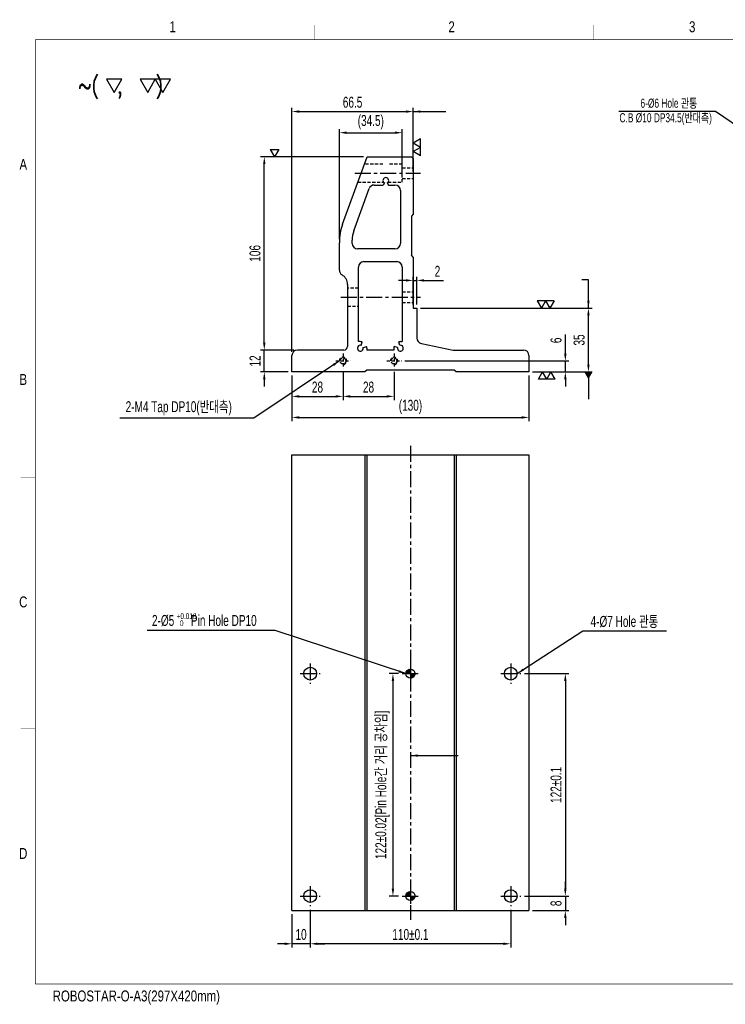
# Model space of a CAD drawing. Extents: x 8412 to 9181, y -12342 to -11802.
# Tile 1 of 2: x 8412 to 8799, y -12342 to -11802. Entities that reach past the tile are written whole.
import ezdxf
from ezdxf.enums import TextEntityAlignment as Align

# ---------------------------------------------------------------- set-up
doc = ezdxf.new("R2010")
doc.units = 0
doc.header["$LTSCALE"] = 7
doc.header["$MEASUREMENT"] = 0
doc.linetypes.add('CENTER', pattern=[2, 1.25, -0.25, 0.25, -0.25])
doc.linetypes.add('HIDDEN', pattern=[0.375, 0.25, -0.125])
doc.layers.get('0').update_dxf_attribs({"linetype": 'CONTINUOUS'})
doc.layers.get('DEFPOINTS').update_dxf_attribs({"linetype": 'CONTINUOUS'})
for name, color, linetype in [('3', 4, 'CONTINUOUS'), ('CENTERLINE', 3, 'CENTER'), ('DIM', 4, 'CONTINUOUS'), ('DIMENSION', 4, 'CONTINUOUS'), ('HATCHLINE', 1, 'CONTINUOUS'), ('HIDDENLINE', 5, 'HIDDEN')]:
    doc.layers.add(name, color=color, linetype=linetype)
doc.styles.add('GHS', font='romans.shx', dxfattribs={"bigfont": 'ghs.shx'})
doc.styles.get("Standard").update_dxf_attribs({"font": 'Gulim.ttf', "width": 0.7})
doc.dimstyles.new('A3', dxfattribs={"dimscale": 2, "dimtxt": 3, "dimasz": 2, "dimexe": 1, "dimexo": 1, "dimgap": 1, "dimtad": 1, "dimdec": 4, "dimdsep": 46, "dimtxsty": 'Standard', "dimcen": 2.5, "dimclrd": 4, "dimclre": 4, "dimclrt": 9, "dimazin": 2, "dimtfac": 1, "dimtdec": 4, "dimtmove": 0, "dimatfit": 3, "dimfxl": 0, "dimtolj": 1, "dimarcsym": 0})

# ---------------------------------------------------------------- blocks, each defined once
blk = doc.blocks.new('A3-DJ')
at = {"const_width": 0.2}
for points in [[(30, 269), (410, 269)], [(30, 269), (30, 10)], [(30, 10), (410, 10)]]:
    blk.add_lwpolyline(points, dxfattribs=at)
at = {"layer": '3', "const_width": 0.05}
for points in [[(106.5, 273), (106.5, 269)], [(183, 273), (183, 269)], [(26, 200), (30, 200)], [(26, 149), (30, 149)], [(26, 80), (30, 80)]]:
    blk.add_lwpolyline(points, dxfattribs=at)
at = {"layer": '3', "width": 0.8}
for s, p in [('1', (67.68, 272.54)), ('2', (144.18, 272.54)), ('3', (210.18, 272.54)), ('A', (26.72, 234.81)), ('B', (26.72, 175.81)), ('C', (26.72, 114.81)), ('D', (26.72, 45.81)), ('ROBOSTAR-O-A3(297X420mm)', (57.72, 6.36))]:
    blk.add_text(s, height=3, dxfattribs=at).set_placement(p, align=Align.MIDDLE)
blk = doc.blocks.new('*D26')
at = {"layer": 'DEFPOINTS', "color": 0}
for p in [(8589.17, -11993.38), (8561.17, -11995.38), (8589.17, -12008.82)]:
    blk.add_point(p, dxfattribs=at)
at = {"layer": 'DIMENSION', "color": 4, "lineweight": -2}
for p, q in [((8561.17, -11997.38), (8561.17, -12010.82)), ((8589.17, -11995.38), (8589.17, -12010.82)), ((8565.17, -12008.82), (8585.17, -12008.82))]:
    blk.add_line(p, q, dxfattribs=at)
at = {"layer": 'DIMENSION', "color": 4}
for points in [[(8565.17, -12008.16), (8565.17, -12009.49), (8561.17, -12008.82)], [(8585.17, -12008.16), (8585.17, -12009.49), (8589.17, -12008.82)]]:
    blk.add_solid(points, dxfattribs=at)
at = {"layer": 'DIMENSION', "color": 9, "insert": (8575.17, -12003.75), "char_height": 6, "attachment_point": 5}
blk.add_mtext('\\A1;28', dxfattribs=at)
blk = doc.blocks.new('*D25')
at = {"layer": 'DEFPOINTS', "color": 0}
for p in [(8589.17, -11993.38), (8617.17, -11993.38), (8617.17, -12008.82)]:
    blk.add_point(p, dxfattribs=at)
at = {"layer": 'DIMENSION', "color": 4, "lineweight": -2}
for p, q in [((8589.17, -11995.38), (8589.17, -12010.82)), ((8617.17, -11995.38), (8617.17, -12010.82)), ((8593.17, -12008.82), (8613.17, -12008.82))]:
    blk.add_line(p, q, dxfattribs=at)
at = {"layer": 'DIMENSION', "color": 4}
for points in [[(8593.17, -12008.16), (8593.17, -12009.49), (8589.17, -12008.82)], [(8613.17, -12008.16), (8613.17, -12009.49), (8617.17, -12008.82)]]:
    blk.add_solid(points, dxfattribs=at)
at = {"layer": 'DIMENSION', "color": 9, "insert": (8603.17, -12003.75), "char_height": 6, "attachment_point": 5}
blk.add_mtext('\\A1;28', dxfattribs=at)
blk = doc.blocks.new('*D24')
at = {"layer": 'DEFPOINTS', "color": 0}
for p in [(8561.17, -11995.38), (8691.17, -11995.38), (8691.17, -12020.37)]:
    blk.add_point(p, dxfattribs=at)
at = {"layer": 'DIMENSION', "color": 4, "lineweight": -2}
for p, q in [((8561.17, -11997.38), (8561.17, -12022.37)), ((8691.17, -11997.38), (8691.17, -12022.37)), ((8565.17, -12020.37), (8687.17, -12020.37))]:
    blk.add_line(p, q, dxfattribs=at)
at = {"layer": 'DIMENSION', "color": 4}
for points in [[(8565.17, -12019.7), (8565.17, -12021.03), (8561.17, -12020.37)], [(8687.17, -12019.7), (8687.17, -12021.03), (8691.17, -12020.37)]]:
    blk.add_solid(points, dxfattribs=at)
at = {"layer": 'DIMENSION', "color": 9, "insert": (8626.17, -12014.59), "char_height": 6, "attachment_point": 5}
blk.add_mtext('\\A1;(130)', dxfattribs=at)
blk = doc.blocks.new('*D8')
at = {"layer": 'DEFPOINTS', "color": 0}
for p in [(8621.17, -11989.38), (8711.12, -11989.38), (8691.17, -11995.38)]:
    blk.add_point(p, dxfattribs=at)
at = {"layer": 'DIMENSION', "color": 4, "lineweight": -2}
for p, q in [((8711.12, -11985.38), (8711.12, -11974.78)), ((8623.17, -11989.38), (8713.12, -11989.38)), ((8711.12, -11995.38), (8711.12, -11989.38)), ((8693.17, -11995.38), (8713.12, -11995.38)), ((8711.12, -11999.38), (8711.12, -12003.38))]:
    blk.add_line(p, q, dxfattribs=at)
at = {"layer": 'DIMENSION', "color": 4}
for points in [[(8710.46, -11985.38), (8711.79, -11985.38), (8711.12, -11989.38)], [(8710.46, -11999.38), (8711.79, -11999.38), (8711.12, -11995.38)]]:
    blk.add_solid(points, dxfattribs=at)
at = {"layer": 'DIMENSION', "color": 9, "insert": (8706.05, -11978.08), "char_height": 6, "attachment_point": 5, "rotation": 90}
blk.add_mtext('\\A1;6', dxfattribs=at)
blk = doc.blocks.new('*D7')
at = {"layer": 'DEFPOINTS', "color": 0}
for p in [(8546, -11983.38), (8564.17, -11983.38), (8561.17, -11995.38)]:
    blk.add_point(p, dxfattribs=at)
at = {"layer": 'DIMENSION', "color": 4, "lineweight": -2}
for p, q in [((8546, -11979.38), (8546, -11975.38)), ((8562.17, -11983.38), (8544, -11983.38)), ((8546, -11995.38), (8546, -11983.38)), ((8559.17, -11995.38), (8544, -11995.38)), ((8546, -11999.38), (8546, -12003.38))]:
    blk.add_line(p, q, dxfattribs=at)
at = {"layer": 'DIMENSION', "color": 4}
for points in [[(8545.33, -11979.38), (8546.67, -11979.38), (8546, -11983.38)], [(8545.33, -11999.38), (8546.67, -11999.38), (8546, -11995.38)]]:
    blk.add_solid(points, dxfattribs=at)
at = {"layer": 'DIMENSION', "color": 9, "insert": (8540.92, -11989.38), "char_height": 6, "attachment_point": 5, "rotation": 90}
blk.add_mtext('\\A1;12', dxfattribs=at)
blk = doc.blocks.new('*D23')
at = {"layer": 'DEFPOINTS', "color": 0}
for p in [(8629.67, -11960.38), (8723.78, -11960.38), (8691.17, -11995.38)]:
    blk.add_point(p, dxfattribs=at)
at = {"layer": 'DIMENSION', "color": 4, "lineweight": -2}
for p, q in [((8631.67, -11960.38), (8725.78, -11960.38)), ((8723.78, -11991.38), (8723.78, -11964.38)), ((8693.17, -11995.38), (8725.78, -11995.38))]:
    blk.add_line(p, q, dxfattribs=at)
at = {"layer": 'DIMENSION', "color": 4}
for points in [[(8723.12, -11964.38), (8724.45, -11964.38), (8723.78, -11960.38)], [(8723.12, -11991.38), (8724.45, -11991.38), (8723.78, -11995.38)]]:
    blk.add_solid(points, dxfattribs=at)
at = {"layer": 'DIMENSION', "color": 9, "insert": (8718.71, -11977.88), "char_height": 6, "attachment_point": 5, "rotation": 90}
blk.add_mtext('\\A1;35', dxfattribs=at)
blk = doc.blocks.new('SF21', base_point=(-8814, -6360.99))
at = {"layer": 'DIMENSION'}
for p, q in [((-8814, -6359.99), (-8813.42, -6360.99)), ((-8814, -6359.99), (-8812.84, -6359.99)), ((-8812.84, -6359.99), (-8813.42, -6360.99)), ((-8812.84, -6359.99), (-8812.26, -6360.99)), ((-8812.84, -6359.99), (-8811.69, -6359.99)), ((-8811.69, -6359.99), (-8812.26, -6360.99))]:
    blk.add_line(p, q, dxfattribs=at)
blk = doc.blocks.new('*D22')
at = {"layer": 'DEFPOINTS', "color": 0}
for p in [(8629.67, -11945.21), (8627.67, -11960.38), (8629.67, -11960.38)]:
    blk.add_point(p, dxfattribs=at)
at = {"layer": 'DIMENSION', "color": 4, "lineweight": -2}
for p, q in [((8623.67, -11945.21), (8619.67, -11945.21)), ((8627.67, -11958.38), (8627.67, -11943.21)), ((8627.67, -11945.21), (8629.67, -11945.21)), ((8629.67, -11958.38), (8629.67, -11943.21)), ((8633.67, -11945.21), (8644.28, -11945.21))]:
    blk.add_line(p, q, dxfattribs=at)
at = {"layer": 'DIMENSION', "color": 4}
for points in [[(8623.67, -11944.54), (8623.67, -11945.88), (8627.67, -11945.21)], [(8633.67, -11944.54), (8633.67, -11945.88), (8629.67, -11945.21)]]:
    blk.add_solid(points, dxfattribs=at)
at = {"layer": 'DIMENSION', "color": 9, "insert": (8640.98, -11940.2), "char_height": 6, "attachment_point": 5}
blk.add_mtext('\\A1;2', dxfattribs=at)
blk = doc.blocks.new('*D21')
at = {"layer": 'DEFPOINTS', "color": 0}
for p in [(8621.67, -11864.18), (8621.67, -11890.38), (8587.17, -11924.56)]:
    blk.add_point(p, dxfattribs=at)
at = {"layer": 'DIMENSION', "color": 4, "lineweight": -2}
for p, q in [((8587.17, -11922.56), (8587.17, -11862.18)), ((8591.17, -11864.18), (8617.67, -11864.18)), ((8621.67, -11888.38), (8621.67, -11862.18))]:
    blk.add_line(p, q, dxfattribs=at)
at = {"layer": 'DIMENSION', "color": 4}
for points in [[(8591.17, -11863.51), (8591.17, -11864.84), (8587.17, -11864.18)], [(8617.67, -11863.51), (8617.67, -11864.84), (8621.67, -11864.18)]]:
    blk.add_solid(points, dxfattribs=at)
at = {"layer": 'DIMENSION', "color": 9, "insert": (8604.42, -11858.4), "char_height": 6, "attachment_point": 5}
blk.add_mtext('\\A1;(34.5)', dxfattribs=at)
blk = doc.blocks.new('*D20')
at = {"layer": 'DEFPOINTS', "color": 0}
for p in [(8627.67, -11852.59), (8627.67, -11887.38), (8561.17, -11986.38)]:
    blk.add_point(p, dxfattribs=at)
at = {"layer": 'DIMENSION', "color": 4, "lineweight": -2}
for p, q in [((8561.17, -11984.38), (8561.17, -11850.59)), ((8565.17, -11852.59), (8623.67, -11852.59)), ((8627.67, -11885.38), (8627.67, -11850.59))]:
    blk.add_line(p, q, dxfattribs=at)
at = {"layer": 'DIMENSION', "color": 4}
for points in [[(8565.17, -11851.92), (8565.17, -11853.26), (8561.17, -11852.59)], [(8623.67, -11851.92), (8623.67, -11853.26), (8627.67, -11852.59)]]:
    blk.add_solid(points, dxfattribs=at)
at = {"layer": 'DIMENSION', "color": 9, "insert": (8594.42, -11847.51), "char_height": 6, "attachment_point": 5}
blk.add_mtext('\\A1;66.5', dxfattribs=at)
blk = doc.blocks.new('*D19')
at = {"layer": 'DEFPOINTS', "color": 0}
for p in [(8571.17, -12288.4), (8681.17, -12288.4), (8571.17, -12309.07)]:
    blk.add_point(p, dxfattribs=at)
at = {"layer": 'DIMENSION', "color": 4, "lineweight": -2}
for p, q in [((8571.17, -12290.4), (8571.17, -12311.07)), ((8681.17, -12290.4), (8681.17, -12311.07)), ((8677.17, -12309.07), (8575.17, -12309.07))]:
    blk.add_line(p, q, dxfattribs=at)
at = {"layer": 'DIMENSION', "color": 4}
for points in [[(8575.17, -12308.4), (8575.17, -12309.73), (8571.17, -12309.07)], [(8677.17, -12308.4), (8677.17, -12309.73), (8681.17, -12309.07)]]:
    blk.add_solid(points, dxfattribs=at)
at = {"layer": 'DIMENSION', "color": 9, "insert": (8626.17, -12303.98), "char_height": 6, "attachment_point": 5}
blk.add_mtext('\\A1;110±0.1', dxfattribs=at)
blk = doc.blocks.new('*D18')
at = {"layer": 'DEFPOINTS', "color": 0}
for p in [(8561.17, -12290.9), (8571.17, -12288.4), (8561.17, -12309.07)]:
    blk.add_point(p, dxfattribs=at)
at = {"layer": 'DIMENSION', "color": 4, "lineweight": -2}
for p, q in [((8571.17, -12290.4), (8571.17, -12311.07)), ((8561.17, -12292.9), (8561.17, -12311.07)), ((8557.17, -12309.07), (8553.17, -12309.07)), ((8571.17, -12309.07), (8561.17, -12309.07)), ((8575.17, -12309.07), (8579.17, -12309.07))]:
    blk.add_line(p, q, dxfattribs=at)
at = {"layer": 'DIMENSION', "color": 4}
for points in [[(8557.17, -12308.4), (8557.17, -12309.73), (8561.17, -12309.07)], [(8575.17, -12308.4), (8575.17, -12309.73), (8571.17, -12309.07)]]:
    blk.add_solid(points, dxfattribs=at)
at = {"layer": 'DIMENSION', "color": 9, "insert": (8566.17, -12303.98), "char_height": 6, "attachment_point": 5}
blk.add_mtext('\\A1;10', dxfattribs=at)
blk = doc.blocks.new('*D17')
at = {"layer": 'DEFPOINTS', "color": 0}
for p in [(8686.67, -12282.9), (8691.17, -12290.9), (8711.12, -12290.9)]:
    blk.add_point(p, dxfattribs=at)
at = {"layer": 'DIMENSION', "color": 4, "lineweight": -2}
for p, q in [((8711.12, -12278.9), (8711.12, -12274.9)), ((8688.67, -12282.9), (8713.12, -12282.9)), ((8711.12, -12282.9), (8711.12, -12290.9)), ((8693.17, -12290.9), (8713.12, -12290.9)), ((8711.12, -12294.9), (8711.12, -12298.9))]:
    blk.add_line(p, q, dxfattribs=at)
at = {"layer": 'DIMENSION', "color": 4}
for points in [[(8710.46, -12278.9), (8711.79, -12278.9), (8711.12, -12282.9)], [(8710.46, -12294.9), (8711.79, -12294.9), (8711.12, -12290.9)]]:
    blk.add_solid(points, dxfattribs=at)
at = {"layer": 'DIMENSION', "color": 9, "insert": (8706.05, -12286.9), "char_height": 6, "attachment_point": 5, "rotation": 90}
blk.add_mtext('\\A1;8', dxfattribs=at)
blk = doc.blocks.new('*D16')
at = {"layer": 'DEFPOINTS', "color": 0}
for p in [(8686.67, -12160.9), (8686.67, -12282.9), (8711.12, -12282.9)]:
    blk.add_point(p, dxfattribs=at)
at = {"layer": 'DIMENSION', "color": 4, "lineweight": -2}
for p, q in [((8688.67, -12160.9), (8713.12, -12160.9)), ((8711.12, -12164.9), (8711.12, -12278.9)), ((8688.67, -12282.9), (8713.12, -12282.9))]:
    blk.add_line(p, q, dxfattribs=at)
at = {"layer": 'DIMENSION', "color": 4}
for points in [[(8710.46, -12164.9), (8711.79, -12164.9), (8711.12, -12160.9)], [(8710.46, -12278.9), (8711.79, -12278.9), (8711.12, -12282.9)]]:
    blk.add_solid(points, dxfattribs=at)
at = {"layer": 'DIMENSION', "color": 9, "insert": (8706.04, -12221.9), "char_height": 6, "attachment_point": 5, "rotation": 90}
blk.add_mtext('\\A1;122±0.1', dxfattribs=at)
blk = doc.blocks.new('*D15')
at = {"layer": 'DEFPOINTS', "color": 0}
for p in [(8621.67, -12160.9), (8616.56, -12282.9), (8621.67, -12282.9)]:
    blk.add_point(p, dxfattribs=at)
at = {"layer": 'DIMENSION', "color": 4, "lineweight": -2}
for p, q in [((8619.67, -12160.9), (8614.56, -12160.9)), ((8616.56, -12164.9), (8616.56, -12278.9)), ((8619.67, -12282.9), (8614.56, -12282.9))]:
    blk.add_line(p, q, dxfattribs=at)
at = {"layer": 'DIMENSION', "color": 4}
for points in [[(8615.89, -12164.9), (8617.22, -12164.9), (8616.56, -12160.9)], [(8615.89, -12278.9), (8617.22, -12278.9), (8616.56, -12282.9)]]:
    blk.add_solid(points, dxfattribs=at)
at = {"layer": 'DIMENSION', "color": 9, "insert": (8610.8, -12221.9), "char_height": 6, "attachment_point": 5, "rotation": 90}
blk.add_mtext('\\A1;122±0.02[Pin Hole간 거리 공차임]', dxfattribs=at)
blk = doc.blocks.new('*D14')
at = {"layer": 'DEFPOINTS', "color": 0}
for p in [(8546, -11877.38), (8602.42, -11877.38), (8564.17, -11983.38)]:
    blk.add_point(p, dxfattribs=at)
at = {"layer": 'DIMENSION', "color": 4, "lineweight": -2}
for p, q in [((8600.42, -11877.38), (8544, -11877.38)), ((8546, -11979.38), (8546, -11881.38)), ((8562.17, -11983.38), (8544, -11983.38))]:
    blk.add_line(p, q, dxfattribs=at)
at = {"layer": 'DIMENSION', "color": 4}
for points in [[(8545.33, -11881.38), (8546.67, -11881.38), (8546, -11877.38)], [(8545.33, -11979.38), (8546.67, -11979.38), (8546, -11983.38)]]:
    blk.add_solid(points, dxfattribs=at)
at = {"layer": 'DIMENSION', "color": 9, "insert": (8540.92, -11930.38), "char_height": 6, "attachment_point": 5, "rotation": 90}
blk.add_mtext('\\A1;106', dxfattribs=at)
blk = doc.blocks.new('SF10', base_point=(-7639.68, -6381.14))
at = {"layer": 'DIMENSION'}
for p, q in [((-7639.68, -6380.14), (-7639.1, -6381.14)), ((-7639.68, -6380.14), (-7638.52, -6380.14)), ((-7638.52, -6380.14), (-7639.1, -6381.14))]:
    blk.add_line(p, q, dxfattribs=at)

msp = doc.modelspace()

# ---------------------------------------------------------------- hatches: boundary and pattern name
at = {"layer": 'HATCHLINE'}
h = msp.add_hatch(dxfattribs=at)
h.set_pattern_fill('ANSI31', color=256, scale=0.1, style=0)
h.set_pattern_definition([(45, (16352.4585, -5057.9277), (-0.224506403, 0.224506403), [])])
h.paths.add_polyline_path([(8626.17, -12158.4, 0.414214), (8623.67, -12160.9), (8626.17, -12160.9)])
h.paths.add_polyline_path([(8626.17, -12160.9), (8626.17, -12163.4, 0.414214), (8628.67, -12160.9)])
h = msp.add_hatch(dxfattribs=at)
h.set_pattern_fill('ANSI31', color=256, scale=0.1, style=0)
h.set_pattern_definition([(45, (16352.4585, -5033.9277), (-0.224506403, 0.224506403), [])])
h.paths.add_polyline_path([(8626.17, -12280.4, 0.414214), (8623.67, -12282.9), (8626.17, -12282.9)])
h.paths.add_polyline_path([(8626.17, -12282.9), (8626.17, -12285.4, 0.414214), (8628.67, -12282.9)])

# ---------------------------------------------------------------- linework, layer by layer
for p, q in [((8588.98, -11914.3), (8602.42, -11877.38)), ((8602.42, -11877.38), (8626.67, -11877.38)), ((8626.67, -11877.38), (8627.67, -11878.38)), ((8627.67, -11878.38), (8627.67, -11908.88)), ((8611.87, -11891.77), (8611.23, -11892.88)), ((8613.47, -11891.77), (8614.11, -11892.88)), ((8595.07, -11918.02), (8603.51, -11894.86)), ((8606.32, -11892.88), (8611.23, -11892.88)), ((8614.11, -11892.88), (8617.67, -11892.88)), ((8620.67, -11895.88), (8620.67, -11924.88)), ((8627.67, -11908.88), (8626.67, -11909.88)), ((8626.67, -11909.88), (8626.67, -11931.38)), ((8627.67, -11908.88), (8627.67, -11908.88)), ((8587.17, -11939.59), (8587.17, -11924.56)), ((8594.17, -11924.88), (8594.17, -11923.15)), ((8617.67, -11927.88), (8597.17, -11927.88)), ((8600.67, -11934.88), (8618.67, -11934.88)), ((8627.67, -11932.38), (8626.67, -11931.38)), ((8627.67, -11932.38), (8627.67, -11960.38)), ((8597.67, -11978.78), (8597.67, -11937.88)), ((8621.67, -11937.88), (8621.67, -11978.78)), ((8591.67, -11947.38), (8591.67, -11981.38)), ((8627.67, -11960.38), (8629.67, -11960.38)), ((8629.67, -11960.38), (8629.67, -11976.82)), ((8598.67, -11978.78), (8597.67, -11978.78)), ((8620.67, -11978.78), (8621.67, -11978.78)), ((8589.67, -11983.38), (8564.17, -11983.38)), ((8599.08, -11980.84), (8599.6, -11978.91)), ((8600.22, -11981.97), (8602.15, -11981.45)), ((8602.27, -11982.38), (8602.27, -11983.38)), ((8617.07, -11983.38), (8602.27, -11983.38)), ((8617.07, -11982.38), (8617.07, -11983.38)), ((8619.12, -11981.97), (8617.19, -11981.45)), ((8620.26, -11980.84), (8619.74, -11978.91)), ((8632.21, -11979.78), (8649.67, -11983.38)), ((8649.67, -11983.38), (8688.17, -11983.38)), ((8561.17, -11995.38), (8561.17, -11986.38)), ((8691.17, -11986.38), (8691.17, -11995.38)), ((8602.17, -11994.38), (8601.17, -11995.38)), ((8650.17, -11994.38), (8602.17, -11994.38)), ((8651.17, -11995.38), (8650.17, -11994.38)), ((8601.17, -11995.38), (8561.17, -11995.38)), ((8691.17, -11995.38), (8651.17, -11995.38)), ((8561.17, -12040.9), (8691.17, -12040.9)), ((8561.17, -12290.9), (8561.17, -12040.9)), ((8601.17, -12040.9), (8601.17, -12290.9)), ((8602.17, -12040.9), (8602.17, -12290.9)), ((8650.17, -12040.9), (8650.17, -12290.9)), ((8651.17, -12040.9), (8651.17, -12290.9)), ((8691.17, -12040.9), (8691.17, -12290.9)), ((8561.17, -12290.9), (8691.17, -12290.9))]:
    msp.add_line(p, q)
for centre, radius in [((8571.17, -12160.9), 3.5), ((8626.17, -12160.9), 2.5), ((8681.17, -12160.9), 3.5), ((8571.17, -12282.9), 3.5), ((8626.17, -12282.9), 2.5), ((8681.17, -12282.9), 3.5)]:
    msp.add_circle(centre, radius)
for centre, radius, start, end in [((8612.67, -11890.38), 1.6, 300, 240), ((8606.32, -11895.88), 3, 90, 160), ((8617.67, -11895.88), 3, 0, 90), ((8617.17, -11924.56), 30, 160, 180), ((8609.17, -11923.15), 15, 160, 180), ((8597.17, -11924.88), 3, 180, 270), ((8617.67, -11924.88), 3, 270, 0), ((8600.67, -11937.88), 3, 90, 180), ((8618.67, -11937.88), 3, 0, 90), ((8590.17, -11939.59), 3, 180, 240), ((8585.67, -11947.38), 6, 0, 60), ((8598.67, -11982.38), 3.6, 75, 90), ((8620.67, -11982.38), 3.6, 90, 105), ((8632.67, -11976.82), 3, 180, 261.0851), ((8564.17, -11986.38), 3, 90, 180), ((8589.67, -11981.38), 2, 270, 0), ((8598.67, -11982.38), 1.6, 75, 15), ((8598.67, -11982.38), 3.6, 0, 15), ((8620.67, -11982.38), 3.6, 165, 180), ((8620.67, -11982.38), 1.6, 165, 105), ((8688.17, -11986.38), 3, 0, 90)]:
    msp.add_arc(centre, radius, start, end)
at = {"layer": 'CENTERLINE'}
for p, q in [((8595.62, -11886.38), (8631.67, -11886.38)), ((8587.94, -11954.38), (8631.67, -11954.38)), ((8626.17, -12035.9), (8626.17, -12295.9)), ((8571.17, -12155.4), (8571.17, -12166.4)), ((8626.17, -12156.4), (8626.17, -12165.4)), ((8681.17, -12155.4), (8681.17, -12166.4)), ((8565.67, -12160.9), (8576.67, -12160.9)), ((8621.67, -12160.9), (8630.67, -12160.9)), ((8675.67, -12160.9), (8686.67, -12160.9)), ((8571.17, -12277.4), (8571.17, -12288.4)), ((8626.17, -12278.4), (8626.17, -12287.4)), ((8681.17, -12277.4), (8681.17, -12288.4)), ((8565.67, -12282.9), (8576.67, -12282.9)), ((8621.67, -12282.9), (8630.67, -12282.9)), ((8675.67, -12282.9), (8686.67, -12282.9))]:
    msp.add_line(p, q, dxfattribs=at)
at = {"layer": 'DIMENSION'}
for points in [[(8467.9, -11834.87), (8459.5, -11834.87), (8463.7, -11842.14)], [(8486.23, -11834.87), (8477.83, -11834.87), (8482.03, -11842.14)], [(8494.63, -11834.87), (8486.23, -11834.87), (8490.43, -11842.14)]]:
    msp.add_lwpolyline(points, close=True, dxfattribs=at)
at = {"layer": 'HIDDENLINE'}
for p, q in [((8611.07, -11881.38), (8600.96, -11881.38)), ((8621.67, -11881.38), (8614.27, -11881.38)), ((8621.67, -11891.38), (8621.67, -11881.38)), ((8621.67, -11883.38), (8627.67, -11883.38)), ((8597.32, -11891.38), (8611.42, -11891.38)), ((8613.92, -11891.38), (8621.67, -11891.38)), ((8621.67, -11889.38), (8627.67, -11889.38)), ((8597.67, -11949.38), (8591.67, -11949.38)), ((8621.67, -11951.38), (8627.67, -11951.38)), ((8591.67, -11959.38), (8597.67, -11959.38)), ((8621.67, -11957.38), (8627.67, -11957.38)), ((8585.17, -11989.38), (8593.17, -11989.38)), ((8589.17, -11985.38), (8589.17, -11993.38)), ((8613.17, -11989.38), (8621.17, -11989.38)), ((8617.17, -11985.38), (8617.17, -11993.38))]:
    msp.add_line(p, q, dxfattribs=at)
for centre in [(8589.17, -11989.38), (8617.17, -11989.38)]:
    msp.add_circle(centre, 1.62, dxfattribs=at)
for centre in [(8589.17, -11989.38), (8617.17, -11989.38)]:
    msp.add_arc(centre, 2, 270, 180, dxfattribs=at)

# ---------------------------------------------------------------- block references
at = {"xscale": 2, "yscale": 2, "zscale": 2}
msp.add_blockref('A3-DJ', (8360.36, -12351.16), dxfattribs=at)
at = {"layer": 'DIM', "yscale": 4}
for p, xscale, rotation in [((8627.67, -11876.85), -4, 270), ((8705.57, -11995.38), 4, 180)]:
    msp.add_blockref('SF21', p, dxfattribs=dict(at, xscale=xscale, rotation=rotation))
for name, p, xscale in [('SF10', (8549.26, -11877.38), 4), ('SF21', (8704.95, -11960.38), -4)]:
    msp.add_blockref(name, p, dxfattribs=dict(at, xscale=xscale))

# ---------------------------------------------------------------- texts
at = {"color": 9, "width": 0.7}
for s, height, p in [('2-M4 Tap DP10(반대측)', 6, (8469.95, -12017.47)), ('2-%%c5      Pin Hole DP10', 6, (8484.4, -12134.72)), ('+0.018', 3.15, (8497.92, -12130.95)), ('4-%%c7 Hole 관통', 6, (8724.97, -12135.25)), ('0', 3.15, (8499.72, -12134.81))]:
    msp.add_text(s, height=height, dxfattribs=at).set_placement(p)
at = {"layer": 'DIMENSION', "style": 'GHS', "width": 0.8}
msp.add_text('~(  ,   )', height=8.871, dxfattribs=at).set_placement((8443.93, -11842.69))
at = {"layer": 'DIMENSION', "color": 9, "char_height": 4, "attachment_point": 9}
for s, insert in [('{\\H1.25x;6-%%c6 Hole 관통}', (8783.5, -11851.01)), ('{\\H1.25x;C.B %%c10 DP34.5(반대측)}', (8791.51, -11859.98))]:
    msp.add_mtext(s, dxfattribs=dict(at, insert=insert))

# ---------------------------------------------------------------- dimensions: what is measured, and where the dimension line sits
at = {"layer": 'DIMENSION'}
for base, p1, p2, override, picture, middle in [((8627.67, -11852.59), (8561.17, -11986.38), (8627.67, -11887.38), {"dimscale": 2, "dimdec": 1}, '*D20', (8594.42, -11847.51)), ((8629.67, -11945.21), (8627.67, -11960.38), (8629.67, -11960.38), {"dimscale": 2, "dimdec": 1}, '*D22', (8640.98, -11940.2)), ((8589.17, -12008.82), (8561.17, -11995.38), (8589.17, -11993.38), {"dimscale": 2, "dimdec": 1}, '*D26', (8575.17, -12003.75)), ((8617.17, -12008.82), (8589.17, -11993.38), (8617.17, -11993.38), {"dimscale": 2, "dimdec": 1}, '*D25', (8603.17, -12003.75)), ((8561.17, -12309.07), (8571.17, -12288.4), (8561.17, -12290.9), {"dimscale": 2, "dimdec": 1}, '*D18', (8566.17, -12303.98)), ((8571.17, -12309.07), (8681.17, -12288.4), (8571.17, -12288.4), {"dimscale": 2, "dimdec": 1, "dimtol": 1, "dimtp": 0.1, "dimtm": 0.1}, '*D19', (8626.17, -12303.98))]:
    dim = msp.add_linear_dim(base=base, p1=p1, p2=p2, dimstyle='A3', override=override, dxfattribs=at)
    dim.commit()
    dim.dimension.update_dxf_attribs({"geometry": picture, "text_midpoint": middle})
for base, p1, p2, picture, middle in [((8621.67, -11864.18), (8587.17, -11924.56), (8621.67, -11890.38), '*D21', (8604.42, -11858.4)), ((8691.17, -12020.37), (8561.17, -11995.38), (8691.17, -11995.38), '*D24', (8626.17, -12014.59))]:
    dim = msp.add_linear_dim(base=base, p1=p1, p2=p2, text='(<>)', dimstyle='A3', override={"dimscale": 2, "dimdec": 1}, dxfattribs=at)
    dim.commit()
    dim.dimension.update_dxf_attribs({"geometry": picture, "text_midpoint": middle})
for base, p1, p2, override, picture, middle in [((8546, -11877.38), (8564.17, -11983.38), (8602.42, -11877.38), {"dimscale": 2, "dimdec": 1}, '*D14', (8540.92, -11930.38)), ((8723.78, -11960.38), (8691.17, -11995.38), (8629.67, -11960.38), {"dimscale": 2, "dimdec": 1}, '*D23', (8718.71, -11977.88)), ((8546, -11983.38), (8561.17, -11995.38), (8564.17, -11983.38), {"dimscale": 2, "dimdec": 1}, '*D7', (8540.92, -11989.38)), ((8711.12, -11989.38), (8691.17, -11995.38), (8621.17, -11989.38), {"dimscale": 2, "dimdec": 1}, '*D8', (8706.05, -11978.08)), ((8711.12, -12282.9), (8686.67, -12160.9), (8686.67, -12282.9), {"dimscale": 2, "dimdec": 1, "dimtol": 1, "dimtp": 0.1, "dimtm": 0.1}, '*D16', (8706.04, -12221.9)), ((8711.12, -12290.9), (8686.67, -12282.9), (8691.17, -12290.9), {"dimscale": 2, "dimdec": 1}, '*D17', (8706.05, -12286.9))]:
    dim = msp.add_linear_dim(base=base, p1=p1, p2=p2, angle=90, dimstyle='A3', override=override, dxfattribs=at)
    dim.commit()
    dim.dimension.update_dxf_attribs({"geometry": picture, "text_midpoint": middle})
dim = msp.add_linear_dim(base=(8616.56, -12282.9), p1=(8621.67, -12160.9), p2=(8621.67, -12282.9), angle=90, text='<>%%p0.02[Pin Hole간 거리 공차임]', dimstyle='A3', override={"dimscale": 2, "dimdec": 1}, dxfattribs=at)
dim.commit()
dim.dimension.update_dxf_attribs({"geometry": '*D15', "text_midpoint": (8610.8, -12221.9)})

# ---------------------------------------------------------------- leaders
for points, override in [([(8627.67, -11852.59), (8645.57, -11852.59)], {"dimscale": 2, "dimdec": 1}), ([(8842.97, -11886.38), (8793.55, -11852.57), (8740.49, -11852.57)], {"dimscale": 2, "dimdec": 1}), ([(8723.78, -11960.38), (8723.78, -11944.95), (8720.13, -11944.95)], {"dimscale": 2, "dimdec": 1}), ([(8587.17, -11989.38), (8540.31, -12020.78), (8466.78, -12020.78)], {"dimscale": 2, "dimdec": 1}), ([(8723.78, -11995.38), (8723.78, -12010.33)], {"dimscale": 2, "dimdec": 1, "dimldrblk": 'DATUMFILLED'}), ([(8623.67, -12160.9), (8552.05, -12137.28), (8481.78, -12137.28)], {"dimscale": 2, "dimdec": 1}), ([(8684.67, -12160.9), (8720.63, -12137.42), (8766.56, -12137.42)], {"dimscale": 2, "dimdec": 1}), ([(8626.17, -12205.84), (8652.37, -12205.84)], {"dimscale": 2, "dimdec": 1})]:
    msp.add_leader(points, dimstyle='A3', override=override, dxfattribs=at)

doc.saveas('drawing.dxf')
